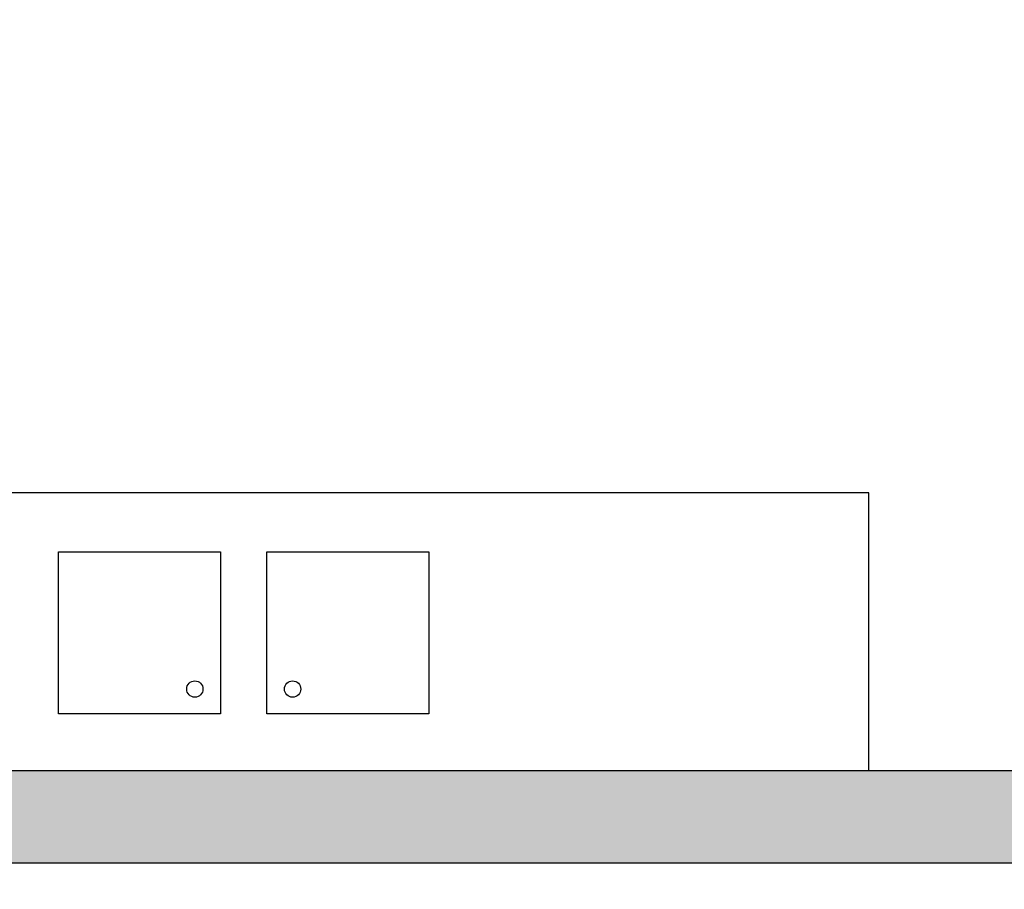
# Model space of a CAD drawing. Header units: millimetres. Extents: x -114 to 74467, y -1893 to 23658.
# Tile 20 of 52: x 43210 to 45336, y 1887 to 3765. Entities that reach past the tile are written whole.
import ezdxf

# ---------------------------------------------------------------- set-up
doc = ezdxf.new("R2010")
doc.units = ezdxf.units.MM
doc.header["$LTSCALE"] = 100
for name, color, linetype in [('AA22----_BINNENWAND', 254, 'Continuous'), ('AL22----_BINNENWAND', 2, 'Continuous'), ('AL74----_KEUKEN', 7, 'Continuous')]:
    doc.layers.add(name, color=color, linetype=linetype)

msp = doc.modelspace()

# ---------------------------------------------------------------- hatches: boundary and pattern name
at = {"layer": 'AA22----_BINNENWAND'}
h = msp.add_hatch(color=256, dxfattribs=at)
h.paths.add_polyline_path([(43373.3, 4953.3), (43473.3, 4953.3), (43473.3, 3943.3), (46189.3, 3943.3), (46189.3, 2143.3), (46089.3, 2143.3), (46089.3, 3843.3), (43373.3, 3843.3)])
h.paths.add_polyline_path([(42243.3, 2143.3), (42343.3, 2143.3), (42343.3, 4953.3), (42243.3, 4953.3)])
h.paths.add_polyline_path([(39943.3, 2143.3), (47087.9, 2143.3), (47087.9, 1943.3), (39943.3, 1943.3)])
h.paths.add_polyline_path([(39743.3, 5643.3), (39943.3, 5643.3), (39943.3, 1793.3), (39743.3, 1793.3)])
h.paths.add_polyline_path([(39943.3, 4953.3), (39943.3, 4853.3), (41213.3, 4853.3), (41213.3, 4953.3)])

# ---------------------------------------------------------------- linework, layer by layer
at = {"layer": 'AL22----_BINNENWAND'}
msp.add_lwpolyline([(39943.3, 2143.3), (47087.9, 2143.3), (47087.9, 1943.3), (39943.3, 1943.3)], close=True, dxfattribs=at)
at = {"layer": 'AL74----_KEUKEN'}
for points in [[(42343.3, 2743.3), (42343.3, 2143.3), (45043.3, 2143.3), (45043.3, 2743.3)], [(43293.3, 2616.1), (43643.3, 2616.1), (43643.3, 2266.1), (43293.3, 2266.1)], [(43743.3, 2616.1), (44093.3, 2616.1), (44093.3, 2266.1), (43743.3, 2266.1)]]:
    msp.add_lwpolyline(points, close=True, dxfattribs=at)
for centre in [(43587.8, 2319.4), (43798.9, 2319.4)]:
    msp.add_circle(centre, 17.6, dxfattribs=at)

doc.saveas('drawing.dxf')
